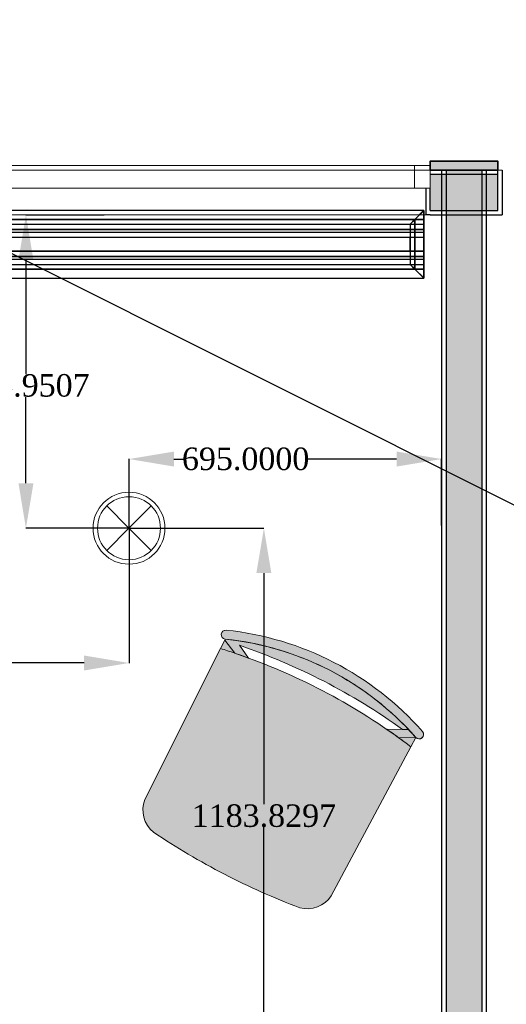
# Model space of a CAD drawing. Header units: inches. Extents: x -78787 to 29484, y -9517 to 23232.
# Tile 148 of 256: x 4430 to 5512, y -4436 to -2245. Entities that reach past the tile are written whole.
import ezdxf
from ezdxf import colors
from ezdxf.entities.mleader import LeaderData, LeaderLine
from ezdxf.math import Vec2, Vec3

# ---------------------------------------------------------------- set-up
doc = ezdxf.new("R2010")
doc.units = ezdxf.units.IN
doc.header["$MEASUREMENT"] = 0
for name, color, linetype in [('- განათება', 7, 'Continuous'), ('- მექანიკური ნაწილი', 7, 'Continuous'), ('Edges', 7, 'Continuous'), ('New_Structural - Bearing', 7, 'Continuous')]:
    doc.layers.add(name, color=color, linetype=linetype)
for name, color, linetype, lineweight in [('New_2D Drafting - General_Pen_No__101', 252, 'Continuous', 13), ('New_Archicad Doors_Pen_No__1', 7, 'Continuous', 13), ('New_Archicad Windows_Pen_No__1', 7, 'Continuous', 13), ('New_Drawing & Figure_Pen_No__1', 7, 'Continuous', 13), ('New_Structural - Bearing_Pen_No__1', 7, 'Continuous', 13)]:
    doc.layers.add(name, color=color, linetype=linetype, lineweight=lineweight)
for name, color, linetype, lineweight, true_color in [('New_2D Drafting - General_Pen_No__161', 7, 'Continuous', 13, 0x6a6a6a), ('New_Interior - Lamp_Pen_No__77', 7, 'Continuous', 20, 0xffeb28), ('New_Structural - Bearing_Pen_No__161', 7, 'Continuous', 13, 0x6a6a6a), ('New_Structural - Bearing_Pen_No__28', 7, 'Continuous', 35, 0xa80f02), ('New_Structural - Bearing_Pen_No__5', 7, 'Continuous', 25, 0x40a5ff), ('New_Structural - Bearing_Pen_No__57', 7, 'Continuous', 25, 0xdcd214)]:
    doc.layers.add(name, color=color, linetype=linetype, lineweight=lineweight, true_color=true_color)
doc.styles.add('CT', font='ARIALN.TTF', dxfattribs={"height": 200})
doc.styles.get("Standard").update_dxf_attribs({"font": 'arial.ttf'})
doc.dimstyles.get("Standard").update_dxf_attribs({"dimtxt": 0.18, "dimasz": 0.18, "dimexe": 0.18, "dimexo": 0.0625, "dimgap": 0.09, "dimtad": 0, "dimtih": 1, "dimtoh": 1, "dimdec": 4, "dimzin": 0, "dimdsep": 46, "dimtxsty": 'Standard', "dimcen": 0.09, "dimadec": 0, "dimazin": 0, "dimtfac": 1, "dimtdec": 4, "dimtofl": 0, "dimtmove": 0, "dimatfit": 3, "dimfxl": 1, "dimtolj": 1, "dimtzin": 0, "dimarcsym": 0})

# ---------------------------------------------------------------- blocks, each defined once
blk = doc.blocks.new('Wall_67', base_point=(-19871.9, 14488))
at = {"layer": 'New_Structural - Bearing_Pen_No__57', "linetype": 'Continuous', "lineweight": 25, "true_color": 0xdcd214}
blk.add_hatch(color=52, dxfattribs=at).paths.add_polyline_path([(-19881.9, 14588), (-19881.9, 18439.9), (-19961.9, 18439.9), (-19961.9, 14588)])
at = {"layer": 'New_Structural - Bearing_Pen_No__1', "color": 7, "linetype": 'Continuous', "lineweight": 13, "flags": 128}
for points in [[(-19961.9, 18439.9), (-19971.9, 18439.9)], [(-19881.9, 18439.9), (-19961.9, 18439.9)], [(-19871.9, 18439.9), (-19881.9, 18439.9)]]:
    blk.add_lwpolyline(points, dxfattribs=at)
at = {"layer": 'New_Structural - Bearing_Pen_No__5', "color": 161, "linetype": 'Continuous', "lineweight": 25, "true_color": 0x40a5ff}
for p, q in [((-19961.9, 18439.9), (-19961.9, 14588)), ((-19881.9, 14588), (-19881.9, 18439.9))]:
    blk.add_line(p, q, dxfattribs=at)
at = {"layer": 'New_Structural - Bearing_Pen_No__5', "color": 161, "linetype": 'Continuous', "lineweight": 25, "true_color": 0x40a5ff, "flags": 128}
for points in [[(-19971.9, 18439.9), (-19971.9, 14588)], [(-19871.9, 14588), (-19871.9, 18439.9)]]:
    blk.add_lwpolyline(points, dxfattribs=at)
blk = doc.blocks.new('Horizontal Multi-Sash Window_14')
at = {"layer": 'New_Archicad Windows_Pen_No__1', "color": 7, "linetype": 'Continuous', "lineweight": 13}
for p, q in [((-968.2, 60), (-958.2, 60)), ((-958.2, 60), (958.2, 60)), ((-958.2, 0), (-958.2, 60)), ((968.2, 60), (958.2, 60)), ((958.2, 0), (958.2, 60)), ((-968.2, 0), (-933.2, 0)), ((-968.2, 0), (-968.2, -30)), ((-968.2, 0), (-968.2, -30)), ((-933.2, 0), (-933.2, -50)), ((-933.2, 0), (933.2, 0)), ((933.2, -50), (933.2, 0)), ((933.2, 0), (968.2, 0)), ((968.2, 0), (968.2, -30)), ((968.2, 0), (968.2, -30)), ((-968.2, -30), (-968.2, -40)), ((-968.2, -30), (-968.2, -40)), ((-968.2, -40), (968.2, -40)), ((968.2, -30), (968.2, -40)), ((968.2, -30), (968.2, -40)), ((-933.2, -50), (-968.2, -50)), ((933.2, -50), (-933.2, -50)), ((968.2, -50), (933.2, -50))]:
    blk.add_line(p, q, dxfattribs=at)
blk = doc.blocks.new('Exterior Sliding Door')
at = {"layer": 'New_Archicad Doors_Pen_No__1', "color": 7, "linetype": 'Continuous', "lineweight": 13}
for p, q in [((-300, 45), (700, 45)), ((-300, 5), (-300, 45)), ((700, 45), (700, 5)), ((-490, 0), (-490, -100)), ((700, 5), (-300, 5)), ((490, 0), (490, -100)), ((-500, -100), (-490, -100)), ((500, -100), (490, -100))]:
    blk.add_line(p, q, dxfattribs=at)
blk = doc.blocks.new('Wall_83', base_point=(-16783.8, 18440.3))
at = {"layer": 'New_Structural - Bearing_Pen_No__57', "linetype": 'Continuous', "lineweight": 25, "true_color": 0xdcd214}
blk.add_hatch(color=52, dxfattribs=at).paths.add_polyline_path([(-19996.9, 18430.3), (-19996.9, 18400.3), (-19996.9, 18350.3), (-19846.9, 18350.3), (-19846.9, 18430.3)])
at = {"layer": 'New_Structural - Bearing_Pen_No__1', "color": 7, "linetype": 'Continuous', "lineweight": 13}
for p, q in [((-19996.9, 18430.3), (-19996.9, 18440.3)), ((-19996.9, 18400.3), (-19996.9, 18430.3)), ((-19846.9, 18440.3), (-19836.9, 18440.3)), ((-19996.9, 18400.3), (-20006.9, 18400.3))]:
    blk.add_line(p, q, dxfattribs=at)
at = {"layer": 'New_Structural - Bearing_Pen_No__5', "color": 161, "linetype": 'Continuous', "lineweight": 25, "true_color": 0x40a5ff}
for p, q in [((-19846.9, 18430.3), (-19996.9, 18430.3)), ((-19846.9, 18350.3), (-19846.9, 18440.3)), ((-19836.9, 18440.3), (-19836.9, 18340.3)), ((-20006.9, 18400.3), (-20006.9, 18340.3)), ((-19996.9, 18350.3), (-19996.9, 18400.3)), ((-19996.9, 18340.3), (-20006.9, 18340.3)), ((-19996.9, 18350.3), (-19846.9, 18350.3)), ((-19846.9, 18340.3), (-19836.9, 18340.3))]:
    blk.add_line(p, q, dxfattribs=at)
at = {"layer": 'New_Structural - Bearing_Pen_No__5', "color": 161, "linetype": 'Continuous', "lineweight": 25, "true_color": 0x40a5ff, "flags": 128}
blk.add_lwpolyline([(-19996.9, 18340.3), (-19846.9, 18340.3)], dxfattribs=at)
at = {"layer": 'New_Archicad Doors_Pen_No__1', "color": 7, "linetype": 'Continuous', "lineweight": 13, "zscale": 1000}
blk.add_blockref('Exterior Sliding Door', (-19346.9, 18440.3), dxfattribs=at)
at = {"layer": 'New_Archicad Windows_Pen_No__1', "color": 7, "linetype": 'Continuous', "lineweight": 13, "zscale": 1000, "rotation": 180}
blk.add_blockref('Horizontal Multi-Sash Window_14', (-20965.1, 18400.3), dxfattribs=at)
blk = doc.blocks.new('Column_126', base_point=(-19921.9, 18450.3))
at = {"layer": 'New_Structural - Bearing_Pen_No__161', "linetype": 'Continuous', "lineweight": 0, "true_color": 0x6a6a6a}
blk.add_hatch(color=251, dxfattribs=at).paths.add_polyline_path([(-19846.9, 18440.3), (-19846.9, 18460.3), (-19996.9, 18460.3), (-19996.9, 18440.3)])
at = {"layer": 'New_Structural - Bearing_Pen_No__28', "color": 14, "linetype": 'Continuous', "lineweight": 35, "true_color": 0xa80f02, "flags": 128}
blk.add_lwpolyline([(-19846.9, 18440.3), (-19846.9, 18460.3), (-19996.9, 18460.3), (-19996.9, 18440.3)], close=True, dxfattribs=at)
blk = doc.blocks.new('lineardiffplan')
blk.add_lwpolyline([(393.1, 274.9), (1492.8, 274.9), (1492.8, 124.4), (393.1, 124.4)], close=True)
at = {"layer": 'Edges'}
for p, q in [((392.8, 274.9), (392.8, 274.6)), ((393.1, 274.9), (392.8, 274.9)), ((422.8, 244.9), (392.8, 274.9)), ((392.8, 274.6), (392.9, 274.5)), ((392.9, 125.2), (392.9, 274.5)), ((412.4, 255), (392.9, 274.5)), ((393.1, 274.9), (393.2, 274.8)), ((393.2, 274.8), (412.7, 255.3)), ((1462.8, 244.9), (1492.8, 274.9)), ((1472.9, 255.3), (1492.4, 274.8)), ((1473.2, 254.9), (1492.8, 274.5)), ((1492.4, 274.8), (1492.5, 274.9)), ((1492.8, 274.9), (1492.5, 274.9)), ((1492.8, 274.5), (1492.8, 274.9)), ((1492.8, 274.5), (1492.8, 274.5)), ((1492.8, 125.4), (1492.8, 274.5)), ((1492.8, 255.3), (392.9, 255.3)), ((392.9, 254.9), (1492.8, 254.9)), ((392.9, 244.9), (1492.8, 244.9)), ((412.4, 144.7), (412.4, 255)), ((412.8, 254.6), (412.4, 255)), ((412.7, 255.3), (413.1, 254.9)), ((412.8, 145.1), (412.8, 254.6)), ((412.8, 254.6), (422.8, 244.6)), ((413.1, 254.9), (423.1, 244.9)), ((422.8, 244.6), (422.8, 244.9)), ((422.8, 244.9), (423.1, 244.9)), ((422.8, 244.6), (422.8, 244.6)), ((422.8, 244.6), (422.8, 233.2)), ((423.1, 244.9), (423.1, 244.9)), ((1472.5, 254.9), (1462.5, 244.9)), ((1462.5, 244.9), (1462.5, 244.9)), ((1462.5, 244.9), (1462.8, 244.9)), ((1462.8, 244.9), (1462.9, 244.6)), ((1462.8, 244.5), (1462.9, 244.6)), ((1462.8, 233.2), (1462.8, 244.5)), ((1462.9, 244.6), (1472.8, 254.5)), ((1472.9, 255.3), (1472.5, 254.9)), ((1472.8, 254.5), (1473.2, 254.9)), ((1472.8, 254.5), (1472.8, 145.3)), ((1473.2, 144.9), (1473.2, 254.9)), ((392.9, 233.2), (1492.8, 233.2)), ((392.9, 233), (1492.8, 233)), ((392.9, 226.8), (1492.8, 226.8)), ((392.9, 226.5), (1492.8, 226.5)), ((422.8, 233), (422.8, 233.2)), ((422.8, 226.8), (422.8, 233)), ((422.8, 226.5), (422.8, 226.8)), ((422.8, 214.9), (422.8, 226.5)), ((1462.8, 233), (1462.8, 233.2)), ((1462.8, 226.8), (1462.8, 233)), ((1462.8, 226.5), (1462.8, 226.8)), ((1462.8, 214.9), (1462.8, 226.5)), ((392.9, 214.9), (1492.8, 214.9)), ((1492.8, 214.8), (392.9, 214.8)), ((422.4, 214.9), (422.3, 214.9)), ((422.8, 214.9), (422.4, 214.9)), ((422.8, 184.9), (422.8, 214.9)), ((423.2, 214.9), (422.8, 214.9)), ((423.2, 214.8), (422.8, 214.9)), ((423.2, 214.8), (423.2, 214.9)), ((423.2, 214.8), (423.2, 184.9)), ((1462.8, 214.9), (1462.4, 214.9)), ((1462.4, 214.9), (1462.4, 214.8)), ((1462.8, 214.9), (1462.4, 214.8)), ((1462.4, 184.9), (1462.4, 214.8)), ((1462.8, 214.9), (1462.8, 184.9)), ((1462.8, 214.9), (1463.2, 214.9)), ((1463.2, 214.9), (1463.3, 214.9)), ((1492.8, 184.9), (392.9, 184.9)), ((422.4, 184.9), (422.3, 184.9)), ((422.8, 184.9), (422.4, 184.9)), ((422.8, 184.9), (423.2, 184.9)), ((422.8, 173.2), (422.8, 184.9)), ((1462.4, 184.9), (1462.8, 184.9)), ((1462.8, 173.2), (1462.8, 184.9)), ((1463.2, 184.9), (1462.8, 184.9)), ((1463.2, 184.9), (1463.3, 184.9)), ((392.8, 124.9), (422.8, 154.9)), ((392.9, 173.2), (1492.8, 173.2)), ((392.9, 173), (1492.8, 173)), ((392.9, 166.8), (1492.8, 166.8)), ((392.9, 166.5), (1492.8, 166.5)), ((392.9, 154.9), (1492.8, 154.9)), ((412.8, 145.1), (422.8, 155.1)), ((423.1, 154.8), (413.1, 144.9)), ((422.8, 173), (422.8, 173.2)), ((422.8, 173), (422.8, 166.8)), ((422.8, 166.5), (422.8, 166.8)), ((422.8, 155.1), (422.8, 166.5)), ((422.8, 154.9), (422.8, 155.1)), ((422.8, 155.1), (422.8, 155.1)), ((423.1, 154.8), (422.8, 154.9)), ((423.1, 154.8), (423.1, 154.9)), ((1462.5, 154.8), (1462.4, 154.9)), ((1462.8, 154.9), (1462.5, 154.8)), ((1462.5, 154.8), (1472.4, 144.9)), ((1462.8, 173), (1462.8, 173.2)), ((1462.8, 166.8), (1462.8, 173)), ((1462.8, 166.5), (1462.8, 166.8)), ((1462.8, 155.3), (1462.8, 166.5)), ((1462.9, 155.2), (1462.8, 155.3)), ((1462.9, 155.2), (1462.8, 154.9)), ((1462.8, 154.9), (1492.8, 124.9)), ((1472.8, 145.3), (1462.9, 155.2)), ((1492.8, 144.9), (392.9, 144.9)), ((392.9, 125.2), (412.4, 144.7)), ((392.9, 144.5), (1492.8, 144.5)), ((412.7, 144.5), (393.2, 124.9)), ((412.8, 145.1), (412.4, 144.7)), ((412.7, 144.5), (413.1, 144.9)), ((1472.4, 144.9), (1472.8, 144.5)), ((1473.2, 144.9), (1472.8, 145.3)), ((1472.8, 144.5), (1492.4, 124.9)), ((1473.2, 144.9), (1492.8, 125.4)), ((392.9, 125.2), (392.8, 125.1)), ((392.8, 125.1), (392.8, 124.9)), ((392.8, 124.9), (393.1, 124.9)), ((393.2, 124.9), (393.1, 124.9)), ((1492.4, 124.9), (1492.8, 124.9)), ((1492.4, 124.9), (1492.4, 124.9)), ((1492.8, 125.3), (1492.8, 125.4)), ((1492.8, 124.9), (1492.8, 125.3))]:
    blk.add_line(p, q, dxfattribs=at)
blk = doc.blocks.new('Recessed Spot')
at = {"layer": 'New_Interior - Lamp_Pen_No__77', "color": 2, "linetype": 'Continuous', "lineweight": 20, "true_color": 0xffeb28}
for q in [(-49.5, 49.5), (49.5, 49.5), (-49.5, -49.5), (49.5, -49.5)]:
    blk.add_line((0, 0), q, dxfattribs=at)
at = {"layer": 'New_Interior - Lamp_Pen_No__77', "color": 2, "linetype": 'Continuous', "lineweight": 20, "true_color": 0xffeb28, "flags": 128}
blk.add_lwpolyline([(80, 0, 1), (-80, 0, 1)], format="xyb", close=True, dxfattribs=at)
at = {"layer": 'New_Interior - Lamp_Pen_No__77', "color": 2, "linetype": 'Continuous', "lineweight": 20, "true_color": 0xffeb28}
blk.add_circle((0, 0), 70, dxfattribs=at)
blk = doc.blocks.new('_DotSmall')
at = {"color": 0, "linetype": 'ByBlock', "const_width": 0.5}
blk.add_lwpolyline([(-0.0625, 0, 1), (0.0625, 0, 1)], format="xyb", close=True, dxfattribs=at)
blk = doc.blocks.new('*D733')
at = {"layer": '- განათება', "color": 0, "lineweight": -2, "transparency": 16777216}
for p, q in [((4617.9, -2679.3), (4443.6, -2679.3)), ((4443.7, -2779.3), (4443.7, -3033.2)), ((4443.7, -3276.2), (4443.7, -3084.6)), ((4672.8, -3376.2), (4443.6, -3376.2))]:
    blk.add_line(p, q, dxfattribs=at)
at = {"layer": '- განათება', "color": 0, "transparency": 16777216}
for points in [[(4427.1, -2779.3), (4460.4, -2779.3), (4443.7, -2679.3)], [(4427.1, -3276.2), (4460.4, -3276.2), (4443.7, -3376.2)]]:
    blk.add_solid(points, dxfattribs=at)
at = {"layer": 'Defpoints', "color": 0, "transparency": 16777216}
for p in [(4443.7, -2679.3), (4618, -2679.3), (4672.9, -3376.2)]:
    blk.add_point(p, dxfattribs=at)
at = {"layer": '- განათება', "color": 0, "transparency": 16777216, "insert": (4443.7, -3058.9), "char_height": 50, "attachment_point": 5}
blk.add_mtext('\\A1;{\\fSylfaen|b0|i0|c0|p18;696.9507}', dxfattribs=at)
blk = doc.blocks.new('*D734')
at = {"layer": '- განათება', "color": 0, "lineweight": -2, "transparency": 16777216}
for p, q in [((4672.9, -3376.2), (4672.9, -3222.1)), ((4772.9, -3222.3), (4798.3, -3222.3)), ((5267.9, -3222.3), (5066.1, -3222.3)), ((5367.9, -3370.3), (5367.9, -3222.1))]:
    blk.add_line(p, q, dxfattribs=at)
at = {"layer": '- განათება', "color": 0, "transparency": 16777216}
for points in [[(4772.9, -3205.6), (4772.9, -3239), (4672.9, -3222.3)], [(5267.9, -3205.6), (5267.9, -3239), (5367.9, -3222.3)]]:
    blk.add_solid(points, dxfattribs=at)
at = {"layer": 'Defpoints', "color": 0, "transparency": 16777216}
for p in [(5367.9, -3222.3), (5367.9, -3370.4), (4672.9, -3376.2)]:
    blk.add_point(p, dxfattribs=at)
at = {"layer": '- განათება', "color": 0, "transparency": 16777216, "insert": (4932.2, -3222.3), "char_height": 50, "attachment_point": 5}
blk.add_mtext('\\A1;{\\fSylfaen|b0|i0|c0|p18;695.0000}', dxfattribs=at)
blk = doc.blocks.new('*D737')
at = {"layer": '- განათება', "color": 0, "lineweight": -2, "transparency": 16777216}
for p, q in [((4672.9, -3376.2), (4972.9, -3376.2)), ((4972.8, -3476.2), (4972.8, -3990.6)), ((4972.8, -4460.1), (4972.8, -4042)), ((4672.9, -4560.1), (4972.9, -4560.1))]:
    blk.add_line(p, q, dxfattribs=at)
at = {"layer": '- განათება', "color": 0, "transparency": 16777216}
for points in [[(4956.1, -3476.2), (4989.4, -3476.2), (4972.8, -3376.2)], [(4956.1, -4460.1), (4989.4, -4460.1), (4972.8, -4560.1)]]:
    blk.add_solid(points, dxfattribs=at)
at = {"layer": 'Defpoints', "color": 0, "transparency": 16777216}
for p in [(4672.9, -3376.2), (4972.8, -3376.2), (4672.9, -4560.1)]:
    blk.add_point(p, dxfattribs=at)
at = {"layer": '- განათება', "color": 0, "transparency": 16777216, "insert": (4972.8, -4016.3), "char_height": 50, "attachment_point": 5}
blk.add_mtext('\\A1;{\\fSylfaen|b0|i0|c0|p18;1183.8297}', dxfattribs=at)
blk = doc.blocks.new('*D741')
at = {"layer": '- განათება', "color": 0, "lineweight": -2, "transparency": 16777216}
for p, q in [((3084.1, -3376.3), (3084.1, -3676.3)), ((4672.9, -3376.3), (4672.9, -3676.3)), ((3184.1, -3676.1), (3748.5, -3676.1)), ((4572.9, -3676.1), (4047.5, -3676.1))]:
    blk.add_line(p, q, dxfattribs=at)
at = {"layer": '- განათება', "color": 0, "transparency": 16777216}
for points in [[(3184.1, -3659.5), (3184.1, -3692.8), (3084.1, -3676.1)], [(4572.9, -3659.5), (4572.9, -3692.8), (4672.9, -3676.1)]]:
    blk.add_solid(points, dxfattribs=at)
at = {"layer": 'Defpoints', "color": 0, "transparency": 16777216}
for p in [(3084.1, -3376.2), (4672.9, -3376.2), (4672.9, -3676.1)]:
    blk.add_point(p, dxfattribs=at)
at = {"layer": '- განათება', "color": 0, "transparency": 16777216, "insert": (3898, -3676.1), "char_height": 50, "attachment_point": 5}
blk.add_mtext('\\A1;{\\fSylfaen|b0|i0|c0|p18;1588.8088}', dxfattribs=at)

msp = doc.modelspace()

# ---------------------------------------------------------------- hatches: boundary and pattern name
at = {"layer": 'New_2D Drafting - General_Pen_No__101', "linetype": 'Continuous', "lineweight": 13}
for points in [[(4886.67481, -3622.96347, -0.985078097), (4888.75714, -3603.07217, -0.1883998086), (5325.41758, -3828.51873, -0.9850780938), (5310.40656, -3841.73499, 0.1884020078)], [(4885.65248, -3625.01045), (4908.14136, -3654.27196, 0.0060954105), (4876.23033, -3643.87616)], [(4908.14136, -3654.27196), (4885.65248, -3625.01045), (4886.67481, -3622.96347), (4910.73032, -3625.92895, -0.1693138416), (5294.0589, -3823.84042), (5280.88828, -3823.79124, 0.073421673), (4918.39721, -3636.63812), (4938.74502, -3665.06007, 0.0058933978)], [(4727.11414, -4052.6583, -0.3269331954), (4708.28222, -3980.15382), (4876.23033, -3643.87616, -0.0060954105), (4908.14136, -3654.27196), (4938.74502, -3665.06007, -0.0750812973), (5299.40517, -3862.36015), (5122.50195, -4194.0143, -0.3269331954), (5052.48588, -4220.64682, -0.0286525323), (4884.98276, -4145.98294, -0.0286525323)], [(5310.40656, -3841.73499), (5272.45082, -3842.36391, 0.0058933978), (5245.93369, -3823.66072), (5294.0589, -3823.84042, -0.009248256)], [(5310.40656, -3841.73499), (5299.40517, -3862.36015, 0.0060954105), (5272.45082, -3842.36391)]]:
    msp.add_hatch(color=252, dxfattribs=at).paths.add_polyline_path(points)

# ---------------------------------------------------------------- linework, layer by layer
at = {"layer": 'New_2D Drafting - General_Pen_No__161', "color": 251, "linetype": 'Continuous', "lineweight": 13, "true_color": 0x6a6a6a, "flags": 128}
for points in [[(4886.67481, -3622.96347, -0.985078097), (4888.75714, -3603.07217, -0.1883998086), (5325.41758, -3828.51873, -0.9850780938), (5310.40656, -3841.73499, 0.1884020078)], [(4885.65248, -3625.01045), (4908.14136, -3654.27196, 0.0060954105), (4876.23033, -3643.87616)], [(4908.14136, -3654.27196), (4885.65248, -3625.01045), (4886.67481, -3622.96347), (4910.73032, -3625.92895, -0.1693138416), (5294.0589, -3823.84042), (5280.88828, -3823.79124, 0.073421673), (4918.39721, -3636.63812), (4938.74502, -3665.06007, 0.0058933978)], [(4727.11414, -4052.6583, -0.3269331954), (4708.28222, -3980.15382), (4876.23033, -3643.87616, -0.0060954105), (4908.14136, -3654.27196), (4938.74502, -3665.06007, -0.0750812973), (5299.40517, -3862.36015), (5122.50195, -4194.0143, -0.3269331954), (5052.48588, -4220.64682, -0.0286525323), (4884.98276, -4145.98294, -0.0286525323)], [(5310.40656, -3841.73499), (5272.45082, -3842.36391, 0.0058933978), (5245.93369, -3823.66072), (5294.0589, -3823.84042, -0.009248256)], [(5310.40656, -3841.73499), (5299.40517, -3862.36015, 0.0060954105), (5272.45082, -3842.36391)]]:
    msp.add_lwpolyline(points, format="xyb", close=True, dxfattribs=at)
at = {"layer": 'New_Drawing & Figure_Pen_No__1', "color": 7, "linetype": 'Continuous', "lineweight": 13}
for centre, radius, start, end in [((4887.86551, -3613.03347), 10.00113, 84.88512216, 264.87540935), ((4818.54612, -4274.66199), 675.24994, 41.35391682, 84.03172265), ((4818.54612, -4274.66199), 655.24994, 41.35367347, 84.03196599), ((5317.81272, -3835.01401), 10.00113, 220.5102301, 40.50051731)]:
    msp.add_arc(centre, radius, start, end, dxfattribs=at)

# ---------------------------------------------------------------- block references
at = {"layer": '- განათება', "color": 2, "linetype": 'Continuous', "lineweight": 20, "true_color": 0xffeb28, "zscale": 1000}
msp.add_blockref('Recessed Spot', (4672.85945, -3376.23858), dxfattribs=at)
at = {"layer": '- მექანიკური ნაწილი', "xscale": -1, "rotation": 180}
msp.add_blockref('lineardiffplan', (3835.25655, -2544.61176), dxfattribs=at)
at = {"layer": 'New_Structural - Bearing', "color": 7, "lineweight": 35}
for name, p in [('Wall_83', (8555.93152, -2579.2879)), ('Wall_67', (5467.85945, -6531.64486))]:
    msp.add_blockref(name, p, dxfattribs=at)
at = {"layer": 'New_Structural - Bearing', "color": 14, "lineweight": 35, "true_color": 0xa80f02}
msp.add_blockref('Column_126', (5417.85945, -2569.2879), dxfattribs=at)

# ---------------------------------------------------------------- dimensions: what is measured, and where the dimension line sits
at = {"layer": '- განათება', "color": 1}
for base, p1, p2, picture, middle in [((4443.74196, -2679.2879), (4672.85945, -3376.23858), (4617.99773, -2679.2879), '*D733', (4443.74196, -3058.93266)), ((4972.76684, -3376.23858), (4672.85945, -4560.0683), (4672.85945, -3376.23858), '*D737', (4972.76684, -4016.27817))]:
    dim = msp.add_linear_dim(base=base, p1=p1, p2=p2, angle=90, text='{\\fSylfaen|b0|i0|c0|p18;<>}', dimstyle='Standard', override={"dimtxt": 50, "dimasz": 100}, dxfattribs=at)
    dim.commit()
    dim.dimension.update_dxf_attribs({"geometry": picture, "text_midpoint": middle, "dimtype": 160})
for base, p1, p2, picture, middle in [((5367.85945, -3222.28966), (4672.85945, -3376.23858), (5367.85945, -3370.40894), '*D734', (4932.22396, -3222.28966)), ((4672.85945, -3676.14597), (3084.05063, -3376.23858), (4672.85945, -3376.23858), '*D741', (3898.00911, -3676.14597))]:
    dim = msp.add_linear_dim(base=base, p1=p1, p2=p2, text='{\\fSylfaen|b0|i0|c0|p18;<>}', dimstyle='Standard', override={"dimtxt": 50, "dimasz": 100}, dxfattribs=at)
    dim.commit()
    dim.dimension.update_dxf_attribs({"geometry": picture, "text_midpoint": middle, "dimtype": 160})

# ---------------------------------------------------------------- leaders
at = {"layer": '- მექანიკური ნაწილი', "color": 7}
ml = msp.add_multileader_mtext('Standard', dxfattribs=at)
ml.set_content('{\\fSylfaen|b1|i0|c0|p18;\\C1;DB-HVAC\\C7;  \\fSylfaen|b0|i0|c0|p18;\\C1;QF-16          \\C7;N2XH-3X2.5}', color=7, style='CT')
ml.set_leader_properties()
ml.set_arrow_properties(name='DOTSMALL')
ml.build(insert=Vec2(0, 0))
ml.multileader.update_dxf_attribs({"has_dogleg": 0, "text_left_attachment_type": 6, "text_right_attachment_type": 6, "dogleg_length": 9, "arrow_head_size": 172.53719})
ctx = ml.context
ctx.base_point, ctx.char_height, ctx.arrow_head_size, ctx.landing_gap_size, ctx.plane_origin = Vec3(1785.09257, -2453.32322), 171.3007828, 172.53719, 57.5124, Vec3(-14945.78255, -12938.84713)
ctx.left_attachment, ctx.right_attachment, ctx.text_align_type = 6, 6, 1
notes = []
notes.append((ctx, [(0, (1, 1, 0), (3796.70206, -2453.32322), (-1, 0), 6.4932, [(2, [(7323, -4225)], 0, [])])]))
ctx.mtext.insert, ctx.mtext.width, ctx.mtext.defined_height, ctx.mtext.alignment, ctx.mtext.flow_direction = Vec3(2787.65072, -2247.76228), 2531.4263669, 243.98464, 2, 5
for ctx, leaders in notes:
    for number, flags, end, landing, length, lines in leaders:
        leader = LeaderData()
        leader.index, (leader.has_last_leader_line, leader.has_dogleg_vector, leader.attachment_direction) = number, flags
        leader.last_leader_point, leader.dogleg_vector, leader.dogleg_length = Vec3(end), Vec3(landing), length
        for number, points, colour, breaks in lines:
            line = LeaderLine()
            line.index, line.vertices, line.color, line.breaks = number, Vec3.list(points), colors.encode_raw_color(colour), breaks
            leader.lines.append(line)
        ctx.leaders.append(leader)

doc.saveas('drawing.dxf')
